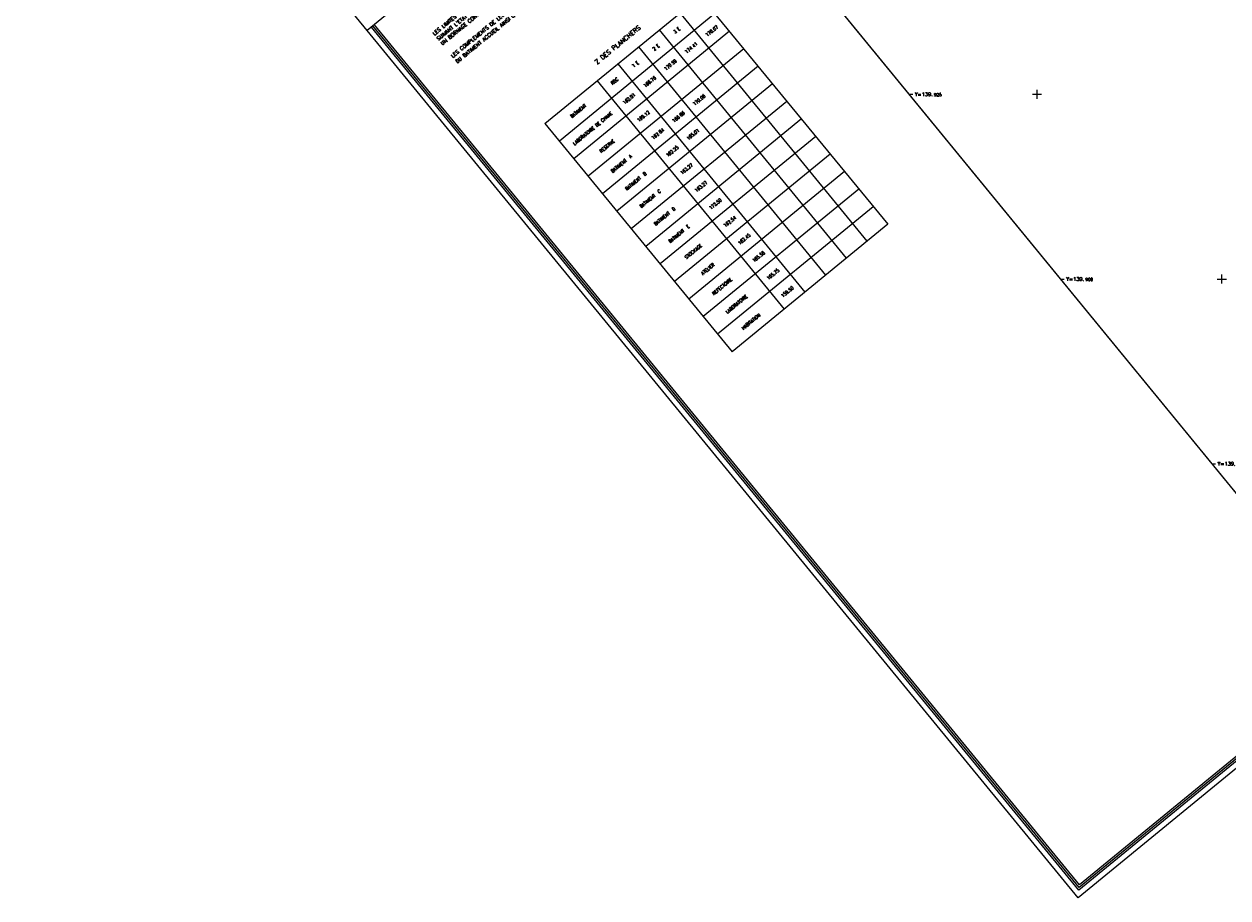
# Model space of a CAD drawing. Header units: feet. Extents: x 529188 to 529675, y 139816 to 140273.
# Tile 1 of 118: x 529188 to 529351, y 139816 to 139935. Entities that reach past the tile are written whole.
import ezdxf
from ezdxf.enums import TextEntityAlignment as Align

# ---------------------------------------------------------------- set-up
doc = ezdxf.new("R2010")
doc.units = ezdxf.units.FT
doc.header["$LTSCALE"] = 2
doc.header["$MEASUREMENT"] = 0
for name, color, linetype in [('CADRE', 7, 'CONTINUOUS'), ('cadre250', 7, 'CONTINUOUS'), ('CARROYAGE', 7, 'CONTINUOUS'), ('CARROYAGE LAMBERT', 7, 'CONTINUOUS'), ('TEXTES', 150, 'CONTINUOUS')]:
    doc.layers.add(name, color=color, linetype=linetype)
doc.styles.add('CARTOUCHE', font='ROMANT')
doc.styles.add('ROMANT', font='ROMANT.SHX')
doc.styles.get("Standard").update_dxf_attribs({"font": 'ROMANS.SHX'})

msp = doc.modelspace()

# ---------------------------------------------------------------- linework, layer by layer
at = {"layer": 'CADRE', "ltscale": 3, "flags": 128}
msp.add_lwpolyline([(529234.37, 139933.62), (529187.95, 139990.27), (529227.59, 140022.76), (529274.01, 139966.1)], close=True, dxfattribs=at)
at = {"layer": 'cadre250'}
msp.add_line((529258.42, 139921.05), (529279.48, 139938.3), dxfattribs=at)
at = {"layer": 'cadre250', "flags": 128}
for points in [[(529227.59, 140022.76), (529532.84, 140272.88), (529675.45, 140098.84), (529330.55, 139816.24), (529234.37, 139933.62)], [(529228.06, 140022.18), (529532.74, 140271.82), (529674.39, 140098.94), (529330.66, 139817.29), (529234.95, 139934.09)], [(529228.22, 140021.98), (529532.7, 140271.47), (529674.04, 140098.98), (529330.69, 139817.64), (529235.15, 139934.25)], [(529228.38, 140021.79), (529532.67, 140271.12), (529673.69, 140099.01), (529330.73, 139818), (529235.34, 139934.41)], [(529274.01, 139966.1), (529369.4, 139849.69)]]:
    msp.add_lwpolyline(points, dxfattribs=at)
at = {"layer": 'cadre250'}
for points in [[(529279.48, 139938.3), (529304.79, 139907.41)], [(529281.42, 139935.93), (529260.37, 139918.67)], [(529276.68, 139936.01), (529301.99, 139905.12)], [(529283.37, 139933.55), (529262.31, 139916.29)], [(529273.88, 139933.71), (529299.19, 139902.82)], [(529285.32, 139931.17), (529264.26, 139913.92)], [(529271.08, 139931.42), (529296.39, 139900.53)], [(529287.27, 139928.8), (529266.21, 139911.54)], [(529268.28, 139929.13), (529293.59, 139898.24)], [(529265.48, 139926.83), (529290.79, 139895.94)], [(529289.21, 139926.42), (529268.15, 139909.17)], [(529291.16, 139924.04), (529270.1, 139906.79)], [(529258.42, 139921.05), (529283.73, 139890.16)], [(529293.11, 139921.67), (529272.05, 139904.41)], [(529295.05, 139919.29), (529274, 139902.04)], [(529297, 139916.92), (529275.94, 139899.66)], [(529298.95, 139914.54), (529277.89, 139897.28)], [(529300.89, 139912.16), (529279.84, 139894.91)], [(529302.84, 139909.79), (529281.78, 139892.53)], [(529304.79, 139907.41), (529283.73, 139890.16)]]:
    msp.add_lwpolyline(points, dxfattribs=at)
at = {"layer": 'CARROYAGE'}
for p, q in [((529307.69, 139925), (529308.19, 139925)), ((529324.38, 139925), (529325.62, 139925)), ((529325, 139924.38), (529325, 139925.62)), ((529350, 139899.38), (529350, 139900.62)), ((529328.17, 139900), (529328.67, 139900)), ((529349.38, 139900), (529350.62, 139900)), ((529348.66, 139875), (529349.16, 139875))]:
    msp.add_line(p, q, dxfattribs=at)
at = {"layer": 'CARROYAGE LAMBERT', "flags": 128}
msp.add_lwpolyline([(529369.4, 139849.69), (529673.69, 140099.01), (529532.67, 140271.12), (529228.38, 140021.79)], close=True, dxfattribs=at)
at = {"layer": 'CARROYAGE LAMBERT'}
msp.add_lwpolyline([(529369.4, 139849.69), (529673.69, 140099.01), (529532.67, 140271.12), (529228.38, 140021.79)], close=True, dxfattribs=at)

# ---------------------------------------------------------------- texts
at = {"layer": 'cadre250', "ltscale": 3, "style": 'ROMANT'}
msp.add_text('Z DES PLANCHERS', height=0.6144, rotation=39.3307, dxfattribs=at).set_placement((529268.25, 139931.71), align=Align.MIDDLE)
at = {"layer": 'cadre250', "style": 'ROMANT', "width": 0.9}
for s, height, p in [('3 E', 0.461, (529276.25, 139933.67)), ('178.07', 0.461, (529281, 139933.59)), ('2 E', 0.461, (529273.45, 139931.38)), ('174.41', 0.461, (529278.2, 139931.3)), ('1 E', 0.461, (529270.65, 139929.08)), ('170.59', 0.461, (529275.4, 139929)), ('RDC', 0.461, (529267.85, 139926.79)), ('166.76', 0.461, (529272.6, 139926.71)), ('162.91', 0.461, (529269.8, 139924.41)), ('170.06', 0.461, (529279.29, 139924.25)), ('BATIMENT', 0.461, (529262.92, 139922.75)), ('LABORATOIRE DE CHIMIE', 0.4608, (529264.87, 139920.38)), ('169.12', 0.461, (529271.75, 139922.04)), ('166.86', 0.461, (529276.49, 139921.96)), ('162.84', 0.461, (529273.69, 139919.66)), ('165.01', 0.461, (529278.44, 139919.58)), ('RESERVE', 0.461, (529266.82, 139918)), ('BATIMENT  A', 0.4608, (529268.76, 139915.62)), ('162.25', 0.461, (529275.64, 139917.29)), ('163.27', 0.461, (529277.59, 139914.91)), ('BATIMENT  B', 0.4608, (529270.71, 139913.25)), ('BATIMENT  C', 0.4608, (529272.66, 139910.87)), ('163.27', 0.461, (529279.54, 139912.53)), ('173.50', 0.461, (529281.48, 139910.16)), ('BATIMENT  D', 0.4608, (529274.61, 139908.49)), ('BATIMENT  E', 0.4608, (529276.55, 139906.12)), ('162.54', 0.461, (529283.43, 139907.78)), ('162.45', 0.461, (529285.38, 139905.41)), ('STOCKAGE', 0.461, (529278.5, 139903.74)), ('ATELIER', 0.461, (529280.45, 139901.37)), ('165.58', 0.461, (529287.32, 139903.03)), ('165.75', 0.461, (529289.27, 139900.65)), ('REFECTOIRE', 0.461, (529282.39, 139898.99)), ('159.50', 0.461, (529291.22, 139898.28)), ('LABORATOIRE', 0.4608, (529284.34, 139896.61)), ('HABITATION', 0.461, (529286.29, 139894.24))]:
    msp.add_text(s, height=height, rotation=39.3307, dxfattribs=at).set_placement(p, align=Align.MIDDLE)
at = {"layer": 'CARROYAGE LAMBERT'}
for s, height, p in [('Y=139.', 0.5, (529308.44, 139924.75)), ('925', 0.4, (529311.06, 139924.75)), ('Y=139.', 0.5, (529328.92, 139899.75)), ('900', 0.4, (529331.54, 139899.75)), ('Y=139.', 0.5, (529349.41, 139874.75))]:
    msp.add_text(s, height=height, dxfattribs=at).set_placement(p)
at = {"layer": 'TEXTES', "style": 'CARTOUCHE'}
for s, p in [("LES COMPLEMENTS DE LEVE ONT EU LIEU AU NIVEAU DU NOUVEAU RESTAURANT, DE L'EXTENSION ", (529245.94, 139929.91)), ('LES LIMITES ET LES DIMENSIONS INDIQUEES SUR LE PLAN SONT DONNEES', (529243.46, 139932.94)), ("SUIVANT L'ETAT DES LIEUX, ELLES NE POURRONT ETRE DEFINITIVES QU'APRES", (529244.02, 139932.25)), ('UN BORNAGE CONTRADICTOIRE AVEC LES PROPRIETAIRES VOISINS', (529244.55, 139931.61)), ('DU BATIMENT ACCUEIL AINSI QUE DU PARKING DERRIERE LE GARAGE DEUX ROUES', (529246.55, 139929.16))]:
    msp.add_text(s, height=0.5, rotation=39.3307, dxfattribs=at).set_placement(p)

doc.saveas('drawing.dxf')
